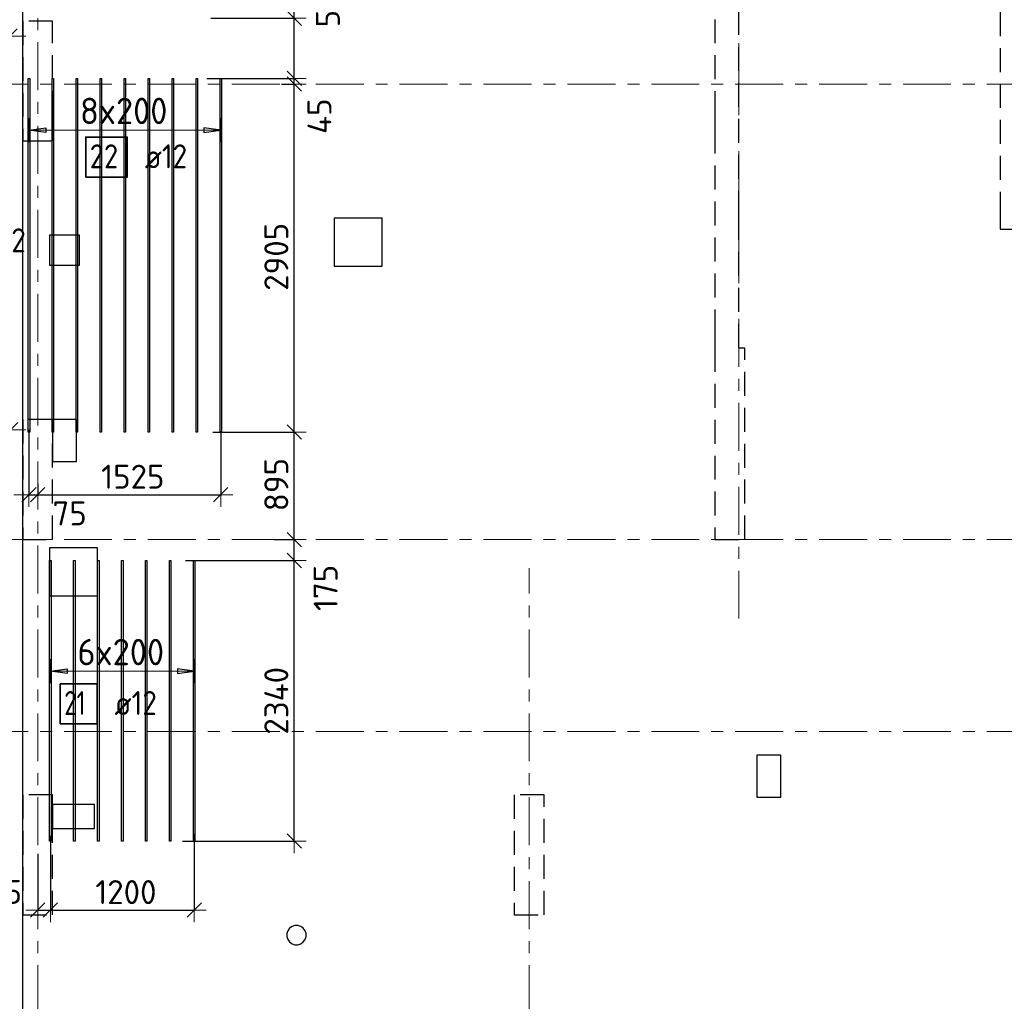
# Model space of a CAD drawing. Header units: metres. Extents: x -38 to 100, y -15 to 19.
# Tile 10 of 41: x 33 to 41, y 5 to 13. Entities that reach past the tile are written whole.
import ezdxf

# ---------------------------------------------------------------- set-up
doc = ezdxf.new("R2010")
doc.units = ezdxf.units.M
doc.header["$PDMODE"] = 65
for name, pattern in [('______11', [0.5, 0.4, -0.05, 0, -0.05]), ('______2', [0.27, 0.2, -0.07]), ('______5', [1.1, 0.8, -0.1, 0.1, -0.1])]:
    doc.linetypes.add(name, pattern=pattern)
for name, color, linetype, lineweight in [('XR$2$Осевая линия (1)', 7, '______5', 13), ('XR$3$Перекрытие (1)', 7, 'Continuous', 35), ('XR$3$Размерная линия (1)', 7, 'Continuous', 13), ('XR$5$Стена (1)', 7, 'Continuous', 35)]:
    doc.layers.add(name, color=color, linetype=linetype, lineweight=lineweight)
doc.layers.add('XR$3$Арм.стержн.Доп. Арм ниж.зоны У', color=7, linetype='Continuous', lineweight=35, true_color=0x1cff1c)
doc.styles.add('ISOCPEUR', font='txt')
doc.dimstyles.new('DIMSTYLE_3', dxfattribs={"dimtxt": 0.2, "dimasz": 0.2, "dimexe": 0, "dimexo": 0, "dimgap": 0.1, "dimtad": 2, "dimdec": 0, "dimlfac": 1000, "dimrnd": 5, "dimzin": 12, "dimdsep": 46, "dimtxsty": 'ISOCPEUR', "dimblk1": 'ALL_ML_STRICH', "dimblk2": 'ALL_ML_STRICH', "dimsah": 1, "dimcen": 0, "dimclrd": 7, "dimclre": 256, "dimclrt": 7, "dimadec": 0, "dimazin": 0, "dimtfac": 1, "dimtdec": 0, "dimtix": 1, "dimtmove": 2, "dimatfit": 3, "dimfxl": 0, "dimtzin": 0, "dimlwd": 0, "dimlwe": -3, "dimarcsym": 0})
doc.dimstyles.new('DIMSTYLE_6', dxfattribs={"dimtxt": 0.2, "dimasz": 0.2, "dimexe": 0, "dimexo": 0, "dimgap": 0.1, "dimtad": 2, "dimdec": 0, "dimlfac": 1000, "dimrnd": 5, "dimzin": 12, "dimdsep": 46, "dimtxsty": 'ISOCPEUR', "dimblk1": 'ALL_ML_STRICH', "dimblk2": 'ALL_ML_STRICH', "dimsah": 1, "dimcen": 0, "dimclrd": 7, "dimclre": 256, "dimclrt": 7, "dimadec": 0, "dimazin": 0, "dimtfac": 1, "dimtdec": 0, "dimtix": 1, "dimtmove": 2, "dimatfit": 3, "dimfxl": 0, "dimtvp": 1.2, "dimtzin": 0, "dimlwd": 0, "dimlwe": -3, "dimarcsym": 0})
doc.dimstyles.new('DIMSTYLE_7', dxfattribs={"dimtxt": 0.2, "dimasz": 0.2, "dimexe": 0, "dimexo": 0, "dimgap": 0.1, "dimtad": 0, "dimdec": 0, "dimlfac": 1000, "dimrnd": 5, "dimzin": 12, "dimdsep": 46, "dimtxsty": 'ISOCPEUR', "dimblk1": 'ALL_ML_STRICH', "dimblk2": 'ALL_ML_STRICH', "dimsah": 1, "dimcen": 0, "dimclrd": 7, "dimclre": 256, "dimclrt": 7, "dimadec": 0, "dimazin": 0, "dimtfac": 1, "dimtdec": 0, "dimtix": 1, "dimtmove": 2, "dimatfit": 3, "dimfxl": 0, "dimtvp": 1.2, "dimtzin": 0, "dimlwd": 0, "dimlwe": -3, "dimarcsym": 0})

# ---------------------------------------------------------------- blocks, each defined once
blk = doc.blocks.new('ALL_ML_STRICH')
at = {"color": 0, "linetype": 'ByBlock', "lineweight": -2}
for p, q in [((0, -0.5), (0, 0.5)), ((-1, 0), (0.5, 0)), ((-0.3, -0.3), (0.3, 0.3))]:
    blk.add_line(p, q, dxfattribs=at)
blk = doc.blocks.new('*D76')
at = {"layer": 'DEFPOINTS', "color": 7, "linetype": 'Continuous', "lineweight": 13, "transparency": 33554687}
for p in [(34.0626, 8.825), (34.037, 6.485), (34.9911, 6.485)]:
    blk.add_point(p, dxfattribs=at)
at = {"layer": 'XR$3$Размерная линия (1)', "color": 9, "linetype": 'Continuous', "lineweight": -2, "true_color": 0xc7c7c7, "transparency": 33554687}
for p, q in [((34.0826, 8.825), (34.9911, 8.825)), ((34.057, 6.485), (34.9911, 6.485))]:
    blk.add_line(p, q, dxfattribs=at)
at = {"layer": 'XR$3$Размерная линия (1)', "color": 7, "linetype": 'Continuous', "lineweight": -2, "transparency": 33554687}
blk.add_line((34.9911, 6.485), (34.9911, 8.825), dxfattribs=at)
at = {"layer": 'XR$3$Размерная линия (1)', "color": 7, "linetype": 'Continuous', "lineweight": 13, "transparency": 33554687, "xscale": 0.2, "yscale": 0.2, "zscale": 0.2}
for p, rotation in [((34.9911, 8.825), 90), ((34.9911, 6.485), 270)]:
    blk.add_blockref('ALL_ML_STRICH', p, dxfattribs=dict(at, rotation=rotation))
at = {"layer": 'XR$3$Размерная линия (1)', "color": 7, "linetype": 'Continuous', "lineweight": 13, "transparency": 33554687, "insert": (34.8411, 7.655), "char_height": 0.2, "width": 0.8, "attachment_point": 5, "rotation": 90, "style": 'ISOCPEUR'}
blk.add_mtext('\\A1;{2340}', dxfattribs=at)
blk = doc.blocks.new('*D77')
at = {"layer": 'DEFPOINTS', "color": 7, "linetype": 'Continuous', "lineweight": 13, "transparency": 33554687}
for p in [(34.8408, 9), (34.0626, 8.825), (34.9911, 8.825)]:
    blk.add_point(p, dxfattribs=at)
at = {"layer": 'XR$3$Размерная линия (1)', "color": 9, "linetype": 'Continuous', "lineweight": -2, "true_color": 0xc7c7c7, "transparency": 33554687}
for p, q in [((34.8208, 9), (34.9911, 9)), ((34.0826, 8.825), (34.9911, 8.825))]:
    blk.add_line(p, q, dxfattribs=at)
at = {"layer": 'XR$3$Размерная линия (1)', "color": 7, "linetype": 'Continuous', "lineweight": -2, "transparency": 33554687}
blk.add_line((34.9911, 8.825), (34.9911, 9), dxfattribs=at)
at = {"layer": 'XR$3$Размерная линия (1)', "color": 7, "linetype": 'Continuous', "lineweight": 13, "transparency": 33554687, "xscale": 0.2, "yscale": 0.2, "zscale": 0.2}
for p, rotation in [((34.9911, 9), 90), ((34.9911, 8.825), 270)]:
    blk.add_blockref('ALL_ML_STRICH', p, dxfattribs=dict(at, rotation=rotation))
at = {"layer": 'XR$3$Размерная линия (1)', "color": 7, "linetype": 'Continuous', "lineweight": 13, "transparency": 33554687, "insert": (35.2522, 8.5963), "char_height": 0.2, "width": 0.6, "attachment_point": 5, "rotation": 90, "style": 'ISOCPEUR'}
blk.add_mtext('\\A1;{175}', dxfattribs=at)
blk = doc.blocks.new('*D78')
at = {"layer": 'DEFPOINTS', "color": 7, "linetype": 'Continuous', "lineweight": 13, "transparency": 33554687}
for p in [(34.2925, 9.8965), (34.8408, 9), (34.9911, 9)]:
    blk.add_point(p, dxfattribs=at)
at = {"layer": 'XR$3$Размерная линия (1)', "color": 9, "linetype": 'Continuous', "lineweight": -2, "true_color": 0xc7c7c7, "transparency": 33554687}
for p, q in [((34.3125, 9.8965), (34.9911, 9.8965)), ((34.8208, 9), (34.9911, 9))]:
    blk.add_line(p, q, dxfattribs=at)
at = {"layer": 'XR$3$Размерная линия (1)', "color": 7, "linetype": 'Continuous', "lineweight": -2, "transparency": 33554687}
blk.add_line((34.9911, 9), (34.9911, 9.8965), dxfattribs=at)
at = {"layer": 'XR$3$Размерная линия (1)', "color": 7, "linetype": 'Continuous', "lineweight": 13, "transparency": 33554687, "xscale": 0.2, "yscale": 0.2, "zscale": 0.2}
for p, rotation in [((34.9911, 9.8965), 90), ((34.9911, 9), 270)]:
    blk.add_blockref('ALL_ML_STRICH', p, dxfattribs=dict(at, rotation=rotation))
at = {"layer": 'XR$3$Размерная линия (1)', "color": 7, "linetype": 'Continuous', "lineweight": 13, "transparency": 33554687, "insert": (34.8411, 9.4583), "char_height": 0.2, "width": 0.6, "attachment_point": 5, "rotation": 90, "style": 'ISOCPEUR'}
blk.add_mtext('\\A1;{895}', dxfattribs=at)
blk = doc.blocks.new('*D79')
at = {"layer": 'DEFPOINTS', "color": 7, "linetype": 'Continuous', "lineweight": 13, "transparency": 33554687}
for p in [(34.9053, 12.8), (34.2925, 9.8965), (34.9911, 9.8965)]:
    blk.add_point(p, dxfattribs=at)
at = {"layer": 'XR$3$Размерная линия (1)', "color": 9, "linetype": 'Continuous', "lineweight": -2, "true_color": 0xc7c7c7, "transparency": 33554687}
for p, q in [((34.8853, 12.8), (34.9911, 12.8)), ((34.3125, 9.8965), (34.9911, 9.8965))]:
    blk.add_line(p, q, dxfattribs=at)
at = {"layer": 'XR$3$Размерная линия (1)', "color": 7, "linetype": 'Continuous', "lineweight": -2, "transparency": 33554687}
blk.add_line((34.9911, 9.8965), (34.9911, 12.8), dxfattribs=at)
at = {"layer": 'XR$3$Размерная линия (1)', "color": 7, "linetype": 'Continuous', "lineweight": 13, "transparency": 33554687, "xscale": 0.2, "yscale": 0.2, "zscale": 0.2}
for p, rotation in [((34.9911, 12.8), 90), ((34.9911, 9.8965), 270)]:
    blk.add_blockref('ALL_ML_STRICH', p, dxfattribs=dict(at, rotation=rotation))
at = {"layer": 'XR$3$Размерная линия (1)', "color": 7, "linetype": 'Continuous', "lineweight": 13, "transparency": 33554687, "insert": (34.8411, 11.3583), "char_height": 0.2, "width": 0.8, "attachment_point": 5, "rotation": 90, "style": 'ISOCPEUR'}
blk.add_mtext('\\A1;{2905}', dxfattribs=at)
blk = doc.blocks.new('*D80')
at = {"layer": 'DEFPOINTS', "color": 7, "linetype": 'Continuous', "lineweight": 13, "transparency": 33554687}
for p in [(34.2426, 12.8465), (34.9053, 12.8), (34.9911, 12.8)]:
    blk.add_point(p, dxfattribs=at)
at = {"layer": 'XR$3$Размерная линия (1)', "color": 9, "linetype": 'Continuous', "lineweight": -2, "true_color": 0xc7c7c7, "transparency": 33554687}
for p, q in [((34.2626, 12.8465), (34.9911, 12.8465)), ((34.8853, 12.8), (34.9911, 12.8))]:
    blk.add_line(p, q, dxfattribs=at)
at = {"layer": 'XR$3$Размерная линия (1)', "color": 7, "linetype": 'Continuous', "lineweight": -2, "transparency": 33554687}
blk.add_line((34.9911, 12.8), (34.9911, 12.8465), dxfattribs=at)
at = {"layer": 'XR$3$Размерная линия (1)', "color": 7, "linetype": 'Continuous', "lineweight": 13, "transparency": 33554687, "xscale": 0.2, "yscale": 0.2, "zscale": 0.2}
for p, rotation in [((34.9911, 12.8), 270), ((34.9911, 12.8465), 90)]:
    blk.add_blockref('ALL_ML_STRICH', p, dxfattribs=dict(at, rotation=rotation))
at = {"layer": 'XR$3$Размерная линия (1)', "color": 7, "linetype": 'Continuous', "lineweight": 13, "transparency": 33554687, "insert": (35.2008, 12.5312), "char_height": 0.2, "width": 0.4, "attachment_point": 5, "rotation": 90, "style": 'ISOCPEUR'}
blk.add_mtext('\\A1;{45}', dxfattribs=at)
blk = doc.blocks.new('*D81')
at = {"layer": 'DEFPOINTS', "color": 7, "linetype": 'Continuous', "lineweight": 13, "transparency": 33554687}
for p in [(34.2747, 13.348), (34.2426, 12.8465), (34.9911, 12.8465)]:
    blk.add_point(p, dxfattribs=at)
at = {"layer": 'XR$3$Размерная линия (1)', "color": 9, "linetype": 'Continuous', "lineweight": -2, "true_color": 0xc7c7c7, "transparency": 33554687}
for p, q in [((34.2947, 13.348), (34.9911, 13.348)), ((34.2626, 12.8465), (34.9911, 12.8465))]:
    blk.add_line(p, q, dxfattribs=at)
at = {"layer": 'XR$3$Размерная линия (1)', "color": 7, "linetype": 'Continuous', "lineweight": -2, "transparency": 33554687}
blk.add_line((34.9911, 12.8465), (34.9911, 13.348), dxfattribs=at)
at = {"layer": 'XR$3$Размерная линия (1)', "color": 7, "linetype": 'Continuous', "lineweight": 13, "transparency": 33554687, "xscale": 0.2, "yscale": 0.2, "zscale": 0.2}
for p, rotation in [((34.9911, 13.348), 90), ((34.9911, 12.8465), 270)]:
    blk.add_blockref('ALL_ML_STRICH', p, dxfattribs=dict(at, rotation=rotation))
at = {"layer": 'XR$3$Размерная линия (1)', "color": 7, "linetype": 'Continuous', "lineweight": 13, "transparency": 33554687, "insert": (35.2714, 13.4823), "char_height": 0.2, "width": 0.6, "attachment_point": 5, "rotation": 90, "style": 'ISOCPEUR'}
blk.add_mtext('\\A1;{500}', dxfattribs=at)
blk = doc.blocks.new('*D82')
at = {"layer": 'DEFPOINTS', "color": 7, "linetype": 'Continuous', "lineweight": 13, "transparency": 33554687}
for p in [(34.2953, 16.298), (34.2747, 13.348), (34.9911, 13.348)]:
    blk.add_point(p, dxfattribs=at)
at = {"layer": 'XR$3$Размерная линия (1)', "color": 9, "linetype": 'Continuous', "lineweight": -2, "true_color": 0xc7c7c7, "transparency": 33554687}
for p, q in [((34.3153, 16.298), (34.9911, 16.298)), ((34.2947, 13.348), (34.9911, 13.348))]:
    blk.add_line(p, q, dxfattribs=at)
at = {"layer": 'XR$3$Размерная линия (1)', "color": 7, "linetype": 'Continuous', "lineweight": -2, "transparency": 33554687}
blk.add_line((34.9911, 13.348), (34.9911, 16.298), dxfattribs=at)
at = {"layer": 'XR$3$Размерная линия (1)', "color": 7, "linetype": 'Continuous', "lineweight": 13, "transparency": 33554687, "xscale": 0.2, "yscale": 0.2, "zscale": 0.2}
for p, rotation in [((34.9911, 16.298), 90), ((34.9911, 13.348), 270)]:
    blk.add_blockref('ALL_ML_STRICH', p, dxfattribs=dict(at, rotation=rotation))
at = {"layer": 'XR$3$Размерная линия (1)', "color": 7, "linetype": 'Continuous', "lineweight": 13, "transparency": 33554687, "insert": (34.8411, 14.833), "char_height": 0.2, "width": 0.8, "attachment_point": 5, "rotation": 90, "style": 'ISOCPEUR'}
blk.add_mtext('\\A1;{2950}', dxfattribs=at)
blk = doc.blocks.new('*D84')
at = {"layer": 'DEFPOINTS', "color": 7, "linetype": 'Continuous', "lineweight": 13, "transparency": 33554687}
for p in [(32.956, 6.5477), (32.85, 6.3971), (32.85, 5.909)]:
    blk.add_point(p, dxfattribs=at)
at = {"layer": 'XR$3$Размерная линия (1)', "color": 9, "linetype": 'Continuous', "lineweight": -2, "true_color": 0xc7c7c7, "transparency": 33554687}
for p, q in [((32.956, 6.5277), (32.956, 5.909)), ((32.85, 6.3771), (32.85, 5.909))]:
    blk.add_line(p, q, dxfattribs=at)
at = {"layer": 'XR$3$Размерная линия (1)', "color": 7, "linetype": 'Continuous', "lineweight": -2, "transparency": 33554687}
blk.add_line((32.85, 5.909), (32.956, 5.909), dxfattribs=at)
at = {"layer": 'XR$3$Размерная линия (1)', "color": 7, "linetype": 'Continuous', "lineweight": 13, "transparency": 33554687, "xscale": 0.2, "yscale": 0.2, "zscale": 0.2, "rotation": 180}
blk.add_blockref('ALL_ML_STRICH', (32.85, 5.909), dxfattribs=at)
at = {"layer": 'XR$3$Размерная линия (1)', "color": 7, "linetype": 'Continuous', "lineweight": 13, "transparency": 33554687, "xscale": 0.2, "yscale": 0.2, "zscale": 0.2}
blk.add_blockref('ALL_ML_STRICH', (32.956, 5.909), dxfattribs=at)
at = {"layer": 'XR$3$Размерная линия (1)', "color": 7, "linetype": 'Continuous', "lineweight": 13, "transparency": 33554687, "insert": (32.5276, 6.0606), "char_height": 0.2, "width": 0.6, "attachment_point": 5, "style": 'ISOCPEUR'}
blk.add_mtext('\\A1;{105}', dxfattribs=at)
blk = doc.blocks.new('*D85')
at = {"layer": 'DEFPOINTS', "color": 7, "linetype": 'Continuous', "lineweight": 13, "transparency": 33554687}
for p in [(32.956, 6.5477), (34.156, 6.5652), (32.956, 5.909)]:
    blk.add_point(p, dxfattribs=at)
at = {"layer": 'XR$3$Размерная линия (1)', "color": 9, "linetype": 'Continuous', "lineweight": -2, "true_color": 0xc7c7c7, "transparency": 33554687}
for p, q in [((32.956, 6.5277), (32.956, 5.909)), ((34.156, 6.5452), (34.156, 5.909))]:
    blk.add_line(p, q, dxfattribs=at)
at = {"layer": 'XR$3$Размерная линия (1)', "color": 7, "linetype": 'Continuous', "lineweight": -2, "transparency": 33554687}
blk.add_line((32.956, 5.909), (34.156, 5.909), dxfattribs=at)
at = {"layer": 'XR$3$Размерная линия (1)', "color": 7, "linetype": 'Continuous', "lineweight": 13, "transparency": 33554687, "xscale": 0.2, "yscale": 0.2, "zscale": 0.2, "rotation": 180}
blk.add_blockref('ALL_ML_STRICH', (32.956, 5.909), dxfattribs=at)
at = {"layer": 'XR$3$Размерная линия (1)', "color": 7, "linetype": 'Continuous', "lineweight": 13, "transparency": 33554687, "xscale": 0.2, "yscale": 0.2, "zscale": 0.2}
blk.add_blockref('ALL_ML_STRICH', (34.156, 5.909), dxfattribs=at)
at = {"layer": 'XR$3$Размерная линия (1)', "color": 7, "linetype": 'Continuous', "lineweight": 13, "transparency": 33554687, "insert": (33.586, 6.059), "char_height": 0.2, "width": 0.8, "attachment_point": 5, "style": 'ISOCPEUR'}
blk.add_mtext('\\A1;{1200}', dxfattribs=at)
blk = doc.blocks.new('*D99')
at = {"layer": 'DEFPOINTS', "color": 7, "linetype": 'Continuous', "lineweight": 13, "transparency": 33554687}
for p in [(32.6241, 10.3661), (32.55, 10.0019), (32.55, 9.9163)]:
    blk.add_point(p, dxfattribs=at)
at = {"layer": 'XR$3$Размерная линия (1)', "color": 9, "linetype": 'Continuous', "lineweight": -2, "true_color": 0xc7c7c7, "transparency": 33554687}
for p, q in [((32.6241, 10.3461), (32.6241, 9.9163)), ((32.55, 10.0219), (32.55, 9.9163))]:
    blk.add_line(p, q, dxfattribs=at)
at = {"layer": 'XR$3$Размерная линия (1)', "color": 7, "linetype": 'Continuous', "lineweight": -2, "transparency": 33554687}
blk.add_line((32.55, 9.9163), (32.6241, 9.9163), dxfattribs=at)
at = {"layer": 'XR$3$Размерная линия (1)', "color": 7, "linetype": 'Continuous', "lineweight": 13, "transparency": 33554687, "xscale": 0.2, "yscale": 0.2, "zscale": 0.2}
blk.add_blockref('ALL_ML_STRICH', (32.6241, 9.9163), dxfattribs=at)
at = {"layer": 'XR$3$Размерная линия (1)', "color": 7, "linetype": 'Continuous', "lineweight": 13, "transparency": 33554687, "xscale": 0.2, "yscale": 0.2, "zscale": 0.2, "rotation": 180}
blk.add_blockref('ALL_ML_STRICH', (32.55, 9.9163), dxfattribs=at)
at = {"layer": 'XR$3$Размерная линия (1)', "color": 7, "linetype": 'Continuous', "lineweight": 13, "transparency": 33554687, "insert": (32.3248, 9.7164), "char_height": 0.2, "width": 0.4, "attachment_point": 5, "style": 'ISOCPEUR'}
blk.add_mtext('\\A1;{75}', dxfattribs=at)
blk = doc.blocks.new('*D100')
at = {"layer": 'DEFPOINTS', "color": 7, "linetype": 'Continuous', "lineweight": 13, "transparency": 33554687}
for p in [(32.7774, 9.9385), (32.85, 9.4843), (32.7774, 9.3741)]:
    blk.add_point(p, dxfattribs=at)
at = {"layer": 'XR$3$Размерная линия (1)', "color": 9, "linetype": 'Continuous', "lineweight": -2, "true_color": 0xc7c7c7, "transparency": 33554687}
for p, q in [((32.7774, 9.9185), (32.7774, 9.3741)), ((32.85, 9.4643), (32.85, 9.3741))]:
    blk.add_line(p, q, dxfattribs=at)
at = {"layer": 'XR$3$Размерная линия (1)', "color": 7, "linetype": 'Continuous', "lineweight": -2, "transparency": 33554687}
blk.add_line((32.7774, 9.3741), (32.85, 9.3741), dxfattribs=at)
at = {"layer": 'XR$3$Размерная линия (1)', "color": 7, "linetype": 'Continuous', "lineweight": 13, "transparency": 33554687, "xscale": 0.2, "yscale": 0.2, "zscale": 0.2}
blk.add_blockref('ALL_ML_STRICH', (32.85, 9.3741), dxfattribs=at)
at = {"layer": 'XR$3$Размерная линия (1)', "color": 7, "linetype": 'Continuous', "lineweight": 13, "transparency": 33554687, "xscale": 0.2, "yscale": 0.2, "zscale": 0.2, "rotation": 180}
blk.add_blockref('ALL_ML_STRICH', (32.7774, 9.3741), dxfattribs=at)
at = {"layer": 'XR$3$Размерная линия (1)', "color": 7, "linetype": 'Continuous', "lineweight": 13, "transparency": 33554687, "insert": (33.117, 9.218), "char_height": 0.2, "width": 0.4, "attachment_point": 5, "style": 'ISOCPEUR'}
blk.add_mtext('\\A1;{75}', dxfattribs=at)
blk = doc.blocks.new('*D101')
at = {"layer": 'DEFPOINTS', "color": 7, "linetype": 'Continuous', "lineweight": 13, "transparency": 33554687}
for p in [(34.3774, 9.925), (32.85, 9.4843), (32.85, 9.3741)]:
    blk.add_point(p, dxfattribs=at)
at = {"layer": 'XR$3$Размерная линия (1)', "color": 9, "linetype": 'Continuous', "lineweight": -2, "true_color": 0xc7c7c7, "transparency": 33554687}
for p, q in [((34.3774, 9.905), (34.3774, 9.3741)), ((32.85, 9.4643), (32.85, 9.3741))]:
    blk.add_line(p, q, dxfattribs=at)
at = {"layer": 'XR$3$Размерная линия (1)', "color": 7, "linetype": 'Continuous', "lineweight": -2, "transparency": 33554687}
blk.add_line((32.85, 9.3741), (34.3774, 9.3741), dxfattribs=at)
at = {"layer": 'XR$3$Размерная линия (1)', "color": 7, "linetype": 'Continuous', "lineweight": 13, "transparency": 33554687, "xscale": 0.2, "yscale": 0.2, "zscale": 0.2, "rotation": 180}
blk.add_blockref('ALL_ML_STRICH', (32.85, 9.3741), dxfattribs=at)
at = {"layer": 'XR$3$Размерная линия (1)', "color": 7, "linetype": 'Continuous', "lineweight": 13, "transparency": 33554687, "xscale": 0.2, "yscale": 0.2, "zscale": 0.2}
blk.add_blockref('ALL_ML_STRICH', (34.3774, 9.3741), dxfattribs=at)
at = {"layer": 'XR$3$Размерная линия (1)', "color": 7, "linetype": 'Continuous', "lineweight": 13, "transparency": 33554687, "insert": (33.6437, 9.5241), "char_height": 0.2, "width": 0.8, "attachment_point": 5, "style": 'ISOCPEUR'}
blk.add_mtext('\\A1;{1525}', dxfattribs=at)
blk = doc.blocks.new('*D105')
at = {"layer": 'DEFPOINTS', "color": 7, "linetype": 'Continuous', "lineweight": 13, "transparency": 33554687}
for p in [(32.6186, 13.6537), (32.55, 13.4385), (32.55, 13.2004)]:
    blk.add_point(p, dxfattribs=at)
at = {"layer": 'XR$3$Размерная линия (1)', "color": 9, "linetype": 'Continuous', "lineweight": -2, "true_color": 0xc7c7c7, "transparency": 33554687}
for p, q in [((32.6186, 13.6337), (32.6186, 13.2004)), ((32.55, 13.4185), (32.55, 13.2004))]:
    blk.add_line(p, q, dxfattribs=at)
at = {"layer": 'XR$3$Размерная линия (1)', "color": 7, "linetype": 'Continuous', "lineweight": -2, "transparency": 33554687}
blk.add_line((32.55, 13.2004), (32.6186, 13.2004), dxfattribs=at)
at = {"layer": 'XR$3$Размерная линия (1)', "color": 7, "linetype": 'Continuous', "lineweight": 13, "transparency": 33554687, "xscale": 0.2, "yscale": 0.2, "zscale": 0.2}
blk.add_blockref('ALL_ML_STRICH', (32.6186, 13.2004), dxfattribs=at)
at = {"layer": 'XR$3$Размерная линия (1)', "color": 7, "linetype": 'Continuous', "lineweight": 13, "transparency": 33554687, "xscale": 0.2, "yscale": 0.2, "zscale": 0.2, "rotation": 180}
blk.add_blockref('ALL_ML_STRICH', (32.55, 13.2004), dxfattribs=at)
at = {"layer": 'XR$3$Размерная линия (1)', "color": 7, "linetype": 'Continuous', "lineweight": 13, "transparency": 33554687, "insert": (32.3005, 13.0304), "char_height": 0.2, "width": 0.4, "attachment_point": 5, "style": 'ISOCPEUR'}
blk.add_mtext('\\A1;{70}', dxfattribs=at)

msp = doc.modelspace()

# ---------------------------------------------------------------- linework, layer by layer
at = {"layer": 'XR$2$Осевая линия (1)', "color": 253, "linetype": '______11', "lineweight": 13, "true_color": 0xa0a0a0, "transparency": 33554687}
for p, q in [((32.85, -2.65), (32.85, 18.35)), ((38.7, 8.34), (38.7, 18.35)), ((-2.63, 12.8), (62.6, 12.8)), ((-2.63, 9), (62.6, 9)), ((36.95, -2.65), (36.95, 8.76)), ((-2.63, 7.4), (62.6, 7.4))]:
    msp.add_line(p, q, dxfattribs=at)
at = {"layer": 'XR$3$Арм.стержн.Доп. Арм ниж.зоны У', "color": 253, "linetype": 'Continuous', "lineweight": -3, "true_color": 0xa0a0a0, "transparency": 33554687}
for p, q in [((32.7774, 12.4157), (32.7774, 12.5157)), ((34.3774, 12.4157), (34.3774, 12.5157)), ((32.7774, 12.4157), (32.7774, 12.3157)), ((34.3774, 12.4157), (34.3774, 12.3157)), ((32.956, 7.9014), (32.956, 8.0014)), ((34.156, 7.9014), (34.156, 8.0014)), ((32.956, 7.9014), (32.956, 7.8014)), ((34.156, 7.9014), (34.156, 7.8014))]:
    msp.add_line(p, q, dxfattribs=at)
at = {"layer": 'XR$3$Арм.стержн.Доп. Арм ниж.зоны У', "color": 7, "linetype": 'Continuous', "lineweight": 25, "transparency": 33554687}
for p, q in [((32.7774, 12.4157), (32.9174, 12.4357)), ((32.9174, 12.3957), (32.7774, 12.4157)), ((32.9174, 12.4357), (32.9174, 12.3957)), ((34.3774, 12.4157), (34.2374, 12.4357)), ((34.2374, 12.4357), (34.2374, 12.3957)), ((34.2374, 12.3957), (34.3774, 12.4157)), ((32.956, 7.9014), (33.096, 7.9214)), ((33.096, 7.8814), (32.956, 7.9014)), ((33.096, 7.9214), (33.096, 7.8814)), ((34.156, 7.9014), (34.016, 7.9214)), ((34.016, 7.9214), (34.016, 7.8814)), ((34.016, 7.8814), (34.156, 7.9014))]:
    msp.add_line(p, q, dxfattribs=at)
at = {"layer": 'XR$3$Арм.стержн.Доп. Арм ниж.зоны У', "color": 7, "linetype": 'Continuous', "lineweight": 13, "transparency": 33554687}
for p, q in [((32.7774, 12.4157), (32.7774, 12.4157)), ((34.3774, 12.4157), (34.3774, 12.4157)), ((32.956, 7.9014), (32.956, 7.9014)), ((34.156, 7.9014), (34.156, 7.9014))]:
    msp.add_line(p, q, dxfattribs=at)
at = {"layer": 'XR$3$Арм.стержн.Доп. Арм ниж.зоны У', "color": 34, "linetype": 'Continuous', "lineweight": 25, "transparency": 33554687}
for points in [[(32.7834, 12.8465), (32.7834, 9.8965), (32.7714, 9.8965), (32.7714, 12.8465), (32.7834, 12.8465)], [(32.9834, 12.8465), (32.9834, 9.8965), (32.9714, 9.8965), (32.9714, 12.8465), (32.9834, 12.8465)], [(33.1834, 12.8465), (33.1834, 9.8965), (33.1714, 9.8965), (33.1714, 12.8465), (33.1834, 12.8465)], [(33.3834, 12.8465), (33.3834, 9.8965), (33.3714, 9.8965), (33.3714, 12.8465), (33.3834, 12.8465)], [(33.5834, 12.8465), (33.5834, 9.8965), (33.5714, 9.8965), (33.5714, 12.8465), (33.5834, 12.8465)], [(33.7834, 12.8465), (33.7834, 9.8965), (33.7714, 9.8965), (33.7714, 12.8465), (33.7834, 12.8465)], [(33.9834, 12.8465), (33.9834, 9.8965), (33.9714, 9.8965), (33.9714, 12.8465), (33.9834, 12.8465)], [(34.1834, 12.8465), (34.1834, 9.8965), (34.1714, 9.8965), (34.1714, 12.8465), (34.1834, 12.8465)], [(34.3834, 12.8465), (34.3834, 9.8965), (34.3714, 9.8965), (34.3714, 12.8465), (34.3834, 12.8465)], [(32.962, 8.825), (32.962, 6.485), (32.95, 6.485), (32.95, 8.825), (32.962, 8.825)], [(33.162, 8.825), (33.162, 6.485), (33.15, 6.485), (33.15, 8.825), (33.162, 8.825)], [(33.362, 8.825), (33.362, 6.485), (33.35, 6.485), (33.35, 8.825), (33.362, 8.825)], [(33.562, 8.825), (33.562, 6.485), (33.55, 6.485), (33.55, 8.825), (33.562, 8.825)], [(33.762, 8.825), (33.762, 6.485), (33.75, 6.485), (33.75, 8.825), (33.762, 8.825)], [(33.962, 8.825), (33.962, 6.485), (33.95, 6.485), (33.95, 8.825), (33.962, 8.825)], [(34.162, 8.825), (34.162, 6.485), (34.15, 6.485), (34.15, 8.825), (34.162, 8.825)]]:
    msp.add_lwpolyline(points, dxfattribs=at)
at = {"layer": 'XR$3$Арм.стержн.Доп. Арм ниж.зоны У', "color": 7, "linetype": 'Continuous', "lineweight": 13, "transparency": 33554687}
for points in [[(32.7774, 12.4157), (33.0544, 12.4157), (33.0544, 12.4157), (34.3774, 12.4157)], [(32.956, 7.9014), (33.033, 7.9014), (33.033, 7.9014), (34.156, 7.9014)]]:
    msp.add_lwpolyline(points, dxfattribs=at)
at = {"layer": 'XR$3$Арм.стержн.Доп. Арм ниж.зоны У', "color": 7, "linetype": 'Continuous', "lineweight": 35, "transparency": 33554687}
for points in [[(33.251, 12.0236), (33.5976, 12.0236), (33.5976, 12.3569), (33.251, 12.3569), (33.251, 12.0236)], [(33.0383, 7.4629), (33.345, 7.4629), (33.345, 7.7963), (33.0383, 7.7963), (33.0383, 7.4629)]]:
    msp.add_lwpolyline(points, dxfattribs=at)
at = {"layer": 'XR$3$Перекрытие (1)', "color": 7, "linetype": 'Continuous', "lineweight": 25, "transparency": 33554687}
for p, q in [((32.725, -0.25), (32.725, 16.65)), ((35.325, 11.68), (35.325, 11.28)), ((35.725, 11.68), (35.325, 11.68)), ((35.725, 11.28), (35.725, 11.68)), ((32.95, 11.54), (32.95, 11.29)), ((33.2, 11.54), (32.95, 11.54)), ((33.2, 11.29), (33.2, 11.54)), ((32.95, 11.29), (33.2, 11.29)), ((35.325, 11.28), (35.725, 11.28)), ((32.975, 10), (32.975, 9.65)), ((33.175, 10), (32.975, 10)), ((33.175, 9.65), (33.175, 10)), ((32.975, 9.65), (33.175, 9.65)), ((32.9499, 8.9317), (32.9499, 8.5317)), ((33.3499, 8.9317), (32.9499, 8.9317)), ((33.3499, 8.5317), (33.3499, 8.9317)), ((32.9499, 8.5317), (33.3499, 8.5317)), ((38.85, 7.2), (38.85, 6.85)), ((39.05, 7.2), (38.85, 7.2)), ((39.05, 6.85), (39.05, 7.2)), ((38.85, 6.85), (39.05, 6.85)), ((32.975, 6.79), (32.975, 6.59)), ((33.325, 6.79), (32.975, 6.79)), ((33.325, 6.59), (33.325, 6.79)), ((32.975, 6.59), (33.325, 6.59)), ((34.9521, 5.757), (34.9373, 5.7366)), ((34.9725, 5.7719), (34.9521, 5.757)), ((34.9965, 5.7797), (34.9725, 5.7719)), ((35.0218, 5.7797), (34.9965, 5.7797)), ((35.0458, 5.7719), (35.0218, 5.7797)), ((35.0662, 5.757), (35.0458, 5.7719)), ((35.081, 5.7366), (35.0662, 5.757)), ((34.9373, 5.7366), (34.9295, 5.7126)), ((34.9295, 5.7126), (34.9295, 5.6874)), ((34.9295, 5.6874), (34.9373, 5.6634)), ((35.0888, 5.7126), (35.081, 5.7366)), ((35.081, 5.6634), (35.0888, 5.6874)), ((35.0888, 5.6874), (35.0888, 5.7126)), ((34.9373, 5.6634), (34.9521, 5.643)), ((34.9521, 5.643), (34.9725, 5.6281)), ((34.9725, 5.6281), (34.9965, 5.6203)), ((34.9965, 5.6203), (35.0218, 5.6203)), ((35.0218, 5.6203), (35.0458, 5.6281)), ((35.0458, 5.6281), (35.0662, 5.643)), ((35.0662, 5.643), (35.081, 5.6634))]:
    msp.add_line(p, q, dxfattribs=at)
at = {"layer": 'XR$5$Стена (1)', "color": 253, "linetype": '______2', "lineweight": -3, "true_color": 0xa0a0a0, "transparency": 33554687}
for p, q in [((38.7, 11.71), (38.7, 16.4)), ((40.8797, 16.4), (40.8797, 11.79)), ((38.5, 14.2395), (38.5, 12.5395)), ((32.975, 13.325), (32.725, 13.325)), ((32.725, 13.325), (32.725, 12.325)), ((32.975, 13.325), (32.895, 13.325)), ((32.975, 12.5395), (32.975, 13.325)), ((32.975, 12.4195), (32.975, 12.5395)), ((38.5, 12.5395), (38.5, 12.4195)), ((32.975, 12.325), (32.975, 12.4195)), ((38.5, 12.4195), (38.5, 10.7195)), ((32.725, 12.325), (32.895, 12.325)), ((32.895, 12.325), (32.975, 12.325)), ((40.8797, 11.79), (40.8797, 11.71)), ((38.7, 11.59), (38.7, 11.71)), ((40.8797, 11.71), (40.8797, 11.59)), ((38.7, 10.6), (38.7, 11.59)), ((40.8797, 11.59), (42.85, 11.59)), ((38.5, 10.7195), (38.5, 10.5995)), ((38.5, 10.5995), (38.5, 8.9995)), ((38.7, 10.6), (38.75, 10.6)), ((38.75, 8.9995), (38.75, 10.6)), ((32.975, 10), (32.725, 10)), ((32.725, 10), (32.725, 9)), ((32.975, 10), (32.895, 10)), ((32.975, 9), (32.975, 10)), ((32.725, 9), (32.975, 9)), ((38.5, 8.9995), (38.75, 8.9995)), ((32.975, 6.87), (32.725, 6.87)), ((32.725, 6.87), (32.725, 5.87)), ((32.975, 5.87), (32.975, 6.87)), ((36.825, 6.87), (36.825, 5.87)), ((37.075, 6.87), (36.825, 6.87)), ((37.075, 5.87), (37.075, 6.87)), ((32.725, 5.87), (32.975, 5.87)), ((36.825, 5.87), (37.075, 5.87))]:
    msp.add_line(p, q, dxfattribs=at)

# ---------------------------------------------------------------- texts
at = {"layer": 'XR$3$Арм.стержн.Доп. Арм ниж.зоны У', "color": 7, "linetype": 'Continuous', "lineweight": 13, "transparency": 33554687, "char_height": 0.22, "width": 0.873359, "attachment_point": 7, "style": 'ISOCPEUR'}
for s, insert in [('\\W0.95;8x200', (33.2034, 12.4657)), ('\\W0.95;6x200', (33.182, 7.9514))]:
    msp.add_mtext(s, dxfattribs=dict(at, insert=insert))
at = {"layer": 'XR$3$Арм.стержн.Доп. Арм ниж.зоны У', "color": 7, "linetype": 'Continuous', "lineweight": 25, "transparency": 33554687, "char_height": 0.2, "attachment_point": 7, "style": 'ISOCPEUR'}
for s, insert, width in [('\\W0.87;22', (33.2843, 12.0969), 0.367208), ('\\W0.89; ø12 ', (33.631, 12.0969), 0.749105), ('\\W0.89; ø12 ', (32.285, 11.3962), 0.749105), ('\\W0.75;21', (33.0717, 7.5363), 0.314854), ('\\W0.89; ø12 ', (33.3783, 7.5363), 0.749105)]:
    msp.add_mtext(s, dxfattribs=dict(at, insert=insert, width=width))

# ---------------------------------------------------------------- dimensions: what is measured, and where the dimension line sits
at = {"layer": 'XR$3$Размерная линия (1)', "color": 7, "linetype": 'Continuous', "lineweight": 13, "transparency": 33554687}
for base, p1, p2, dimstyle, picture, middle in [((34.9911, 16.298), (34.2947, 13.348), (34.3153, 16.298), 'DIMSTYLE_3', '*D82', (34.8411, 14.833)), ((34.991112, 13.348039), (34.262605, 12.84654), (34.294673, 13.348039), 'DIMSTYLE_7', '*D81', (35.271394, 13.482341)), ((34.99111, 12.84654), (34.88533, 12.8), (34.26261, 12.84654), 'DIMSTYLE_7', '*D80', (35.20079, 12.53118)), ((34.99111, 12.8), (34.31254, 9.89654), (34.88533, 12.8), 'DIMSTYLE_3', '*D79', (34.84111, 11.35827)), ((34.99111, 9.89654), (34.82079, 9), (34.31254, 9.89654), 'DIMSTYLE_3', '*D78', (34.84111, 9.45827)), ((34.9911, 9), (34.0826, 8.825), (34.8208, 9), 'DIMSTYLE_7', '*D77', (35.2522, 8.5963)), ((34.9911, 8.825), (34.057, 6.485), (34.0826, 8.825), 'DIMSTYLE_3', '*D76', (34.8411, 7.655))]:
    dim = msp.add_linear_dim(base=base, p1=p1, p2=p2, angle=90, dimstyle=dimstyle, override={"dimpost": '<>', "dimclrd": 7, "dimclre": 9, "dimclrt": 7, "dimlwd": 0, "dimlwe": 65533}, dxfattribs=at)
    dim.commit()
    dim.dimension.update_dxf_attribs({"geometry": picture, "text_midpoint": middle, "dimtype": 160})
for base, p1, p2, dimstyle, picture, middle in [((32.6186, 13.2004), (32.55, 13.4185), (32.6186, 13.6337), 'DIMSTYLE_7', '*D105', (32.3005, 13.0304)), ((32.6241, 9.9163), (32.55, 10.0219), (32.6241, 10.3461), 'DIMSTYLE_7', '*D99', (32.3248, 9.7164)), ((32.85, 9.3741), (32.7774, 9.9185), (32.85, 9.4643), 'DIMSTYLE_7', '*D100', (33.117, 9.218)), ((34.3774, 9.3741), (32.85, 9.4643), (34.3774, 9.905), 'DIMSTYLE_3', '*D101', (33.6437, 9.5241)), ((32.956, 5.909), (32.85, 6.3771), (32.956, 6.5277), 'DIMSTYLE_6', '*D84', (32.5276, 6.0606)), ((34.156, 5.909), (32.956, 6.5277), (34.156, 6.5452), 'DIMSTYLE_3', '*D85', (33.586, 6.059))]:
    dim = msp.add_linear_dim(base=base, p1=p1, p2=p2, dimstyle=dimstyle, override={"dimpost": '<>', "dimclrd": 7, "dimclre": 9, "dimclrt": 7, "dimlwd": 0, "dimlwe": 65533}, dxfattribs=at)
    dim.commit()
    dim.dimension.update_dxf_attribs({"geometry": picture, "text_midpoint": middle, "dimtype": 160})

doc.saveas('drawing.dxf')
